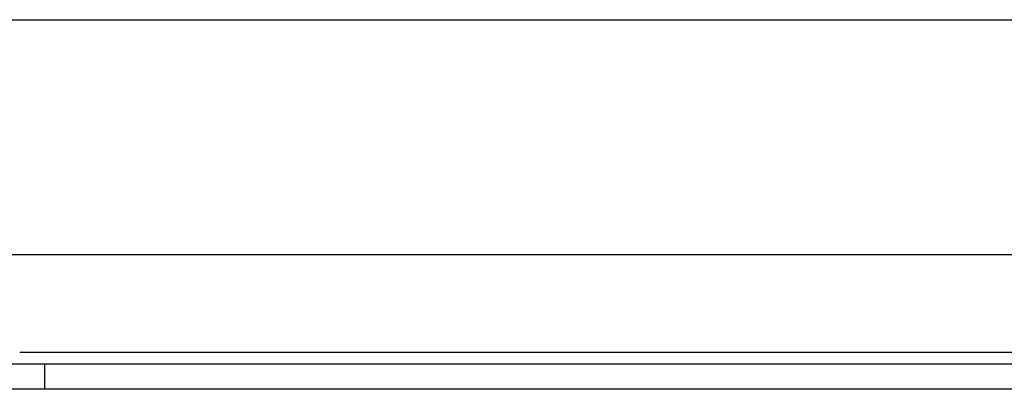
# Model space of a CAD drawing. Header units: inches. Extents: x 9 to 285, y 21 to 142.
# Tile 48 of 140: x 48.861 to 51.478, y 71.339 to 72.322. Entities that reach past the tile are written whole.
import ezdxf

# ---------------------------------------------------------------- set-up
doc = ezdxf.new("R2010")
doc.units = ezdxf.units.IN
doc.header["$MEASUREMENT"] = 0
doc.layers.add('Visible Edges(ANSI)', color=7, linetype='Continuous', lineweight=25)
doc.layers.add('Visible Tangent Edges(ANSI)', color=7, linetype='Continuous', lineweight=25)

msp = doc.modelspace()

# ---------------------------------------------------------------- linework, layer by layer
at = {"layer": 'Visible Edges(ANSI)'}
for p, q in [((9.816, 72.3216), (67.752, 72.3216)), ((63.1806, 71.6966), (48.5894, 71.6966)), ((48.6155, 71.4066), (48.9275, 71.4066)), ((48.9275, 71.4066), (62.8425, 71.4066)), ((48.9275, 71.3386), (48.6155, 71.3386)), ((62.8425, 71.3386), (48.9275, 71.3386))]:
    msp.add_line(p, q, dxfattribs=at)
at = {"layer": 'Visible Tangent Edges(ANSI)'}
for p, q in [((48.8611, 71.4376), (62.9089, 71.4376)), ((48.9275, 71.3386), (48.9275, 71.4066))]:
    msp.add_line(p, q, dxfattribs=at)

doc.saveas('drawing.dxf')
